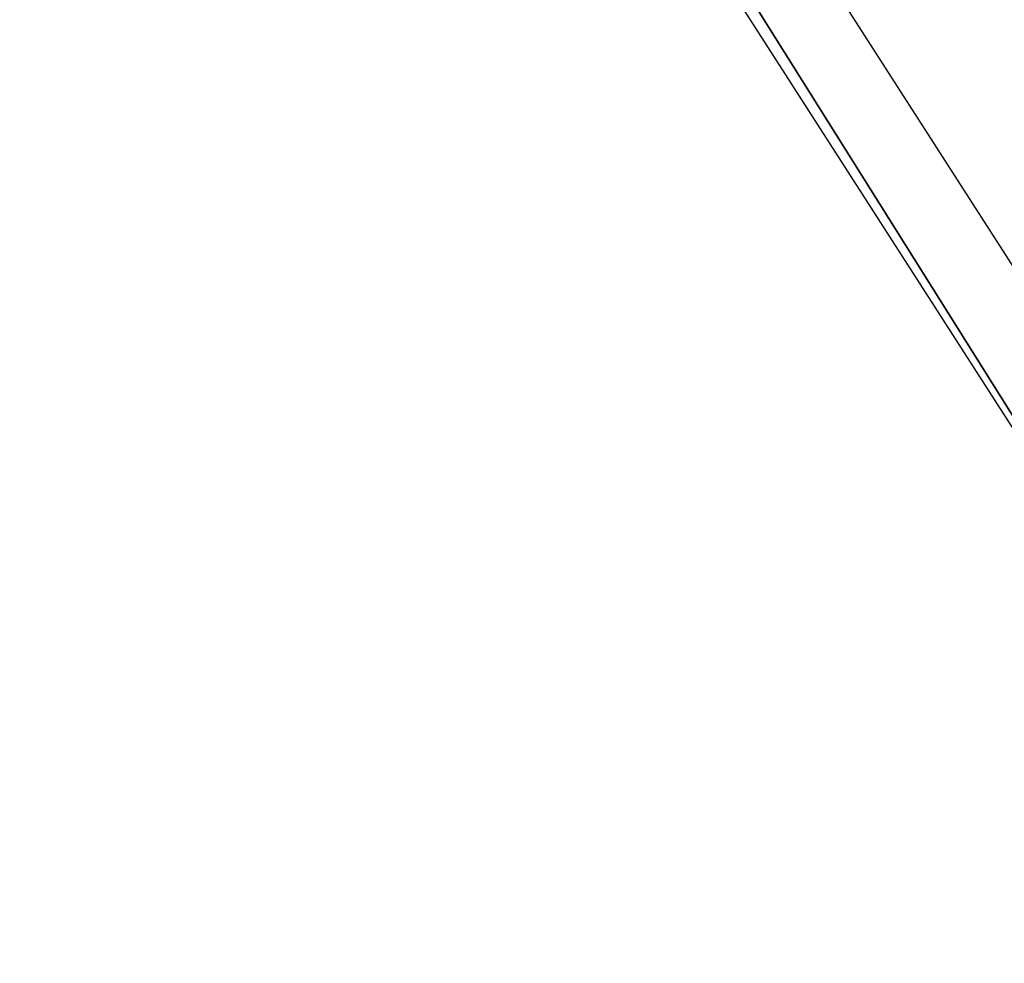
# Model space of a CAD drawing. Header units: millimetres. Extents: x -4 to 636, y -4 to 636.
# Tile 202 of 256: x 52.5 to 56.78, y 128.75 to 132.86. Entities that reach past the tile are written whole.
import ezdxf

# ---------------------------------------------------------------- set-up
doc = ezdxf.new("R2010")
doc.units = ezdxf.units.MM
doc.header["$LTSCALE"] = 25.4
doc.layers.get('0').update_dxf_attribs({"true_color": 0xff5454})

# ---------------------------------------------------------------- blocks, each defined once
blk = doc.blocks.new('AGNES-ROUND-LED-8210-8206-8188-8185.STL')
at = {"color": 7, "true_color": 0xffffff}
mesh = blk.add_polyface(dxfattribs=at)
corners = [(41.3261, 171.7886, 1.1271), (71.8527, 132.5083, 7.4965), (67.9974, 129.6112, 1.1271), (45.5961, 174.0296, 7.4965)]
mesh.append_faces([[corners[k] for k in face] for face in [(0, 1, 2), (1, 0, 3)]], dxfattribs={"vtx0": -1, "color": 7})
mesh = blk.add_polyface(dxfattribs=at)
corners = [(71.3269, 132.1132, 8.9889), (40.3244, 171.2628, 1.9938), (67.093, 128.9316, 1.9938), (45.0138, 173.724, 8.9889)]
mesh.append_faces([[corners[k] for k in face] for face in [(0, 1, 2), (1, 0, 3)]], dxfattribs={"vtx0": -1, "color": 7})
mesh = blk.add_polyface(dxfattribs=at)
corners = [(40.5472, 171.3798, 0.089), (67.9974, 129.6112, 1.1271), (67.2942, 129.0828, 0.089), (41.3261, 171.7886, 1.1271)]
mesh.append_faces([[corners[k] for k in face] for face in [(0, 1, 2), (1, 0, 3)]], dxfattribs={"vtx0": -1, "color": 7})
mesh = blk.add_polyface(dxfattribs=at)
corners = [(58.3147, 128.7511, -34.1886), (38.9945, 159.5206, -34.2647), (38.6612, 159.3325, -34.1886), (58.6243, 128.976, -34.2647)]
mesh.append_faces([[corners[k] for k in face] for face in [(0, 1, 2), (1, 0, 3)]], dxfattribs={"vtx0": -1, "color": 7})

msp = doc.modelspace()

# ---------------------------------------------------------------- block references
at = {"color": 0}
msp.add_blockref('AGNES-ROUND-LED-8210-8206-8188-8185.STL', (0, 0), dxfattribs=at)

doc.saveas('drawing.dxf')
